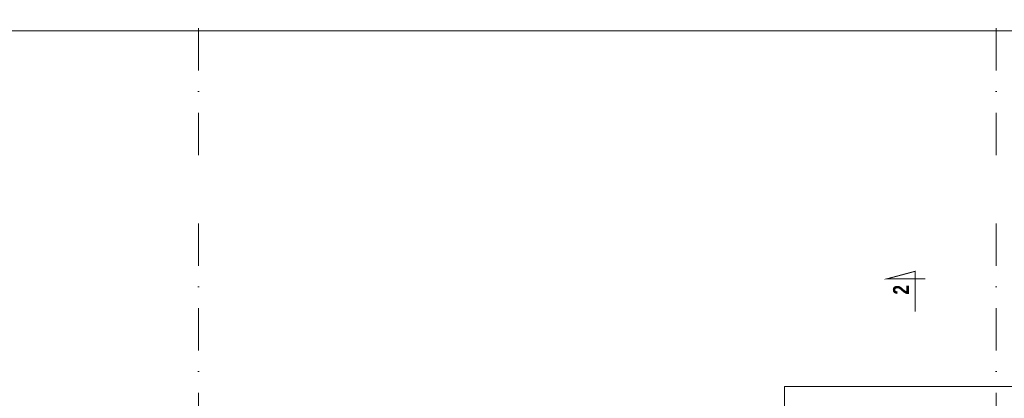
# Model space of a CAD drawing. Header units: millimetres. Extents: x -82287 to 177822, y -399756 to 0.
# Tile 125 of 228: x 48711 to 50192, y -193782 to -193213. Entities that reach past the tile are written whole.
import ezdxf
from ezdxf.enums import TextEntityAlignment as Align

# ---------------------------------------------------------------- set-up
doc = ezdxf.new("R2010")
doc.units = ezdxf.units.MM
doc.header["$MEASUREMENT"] = 0
doc.linetypes.add('SUŁOSZOWA - PB 21 03$0$DASHDOT', pattern=[25.4, 12.7, -6.35, 0, -6.35])
doc.layers.add('FL_XREF', color=252, linetype='Continuous')
for name, color, linetype, lineweight in [('SUŁOSZOWA - PB 21 03$0$!! 0_ Istn-sciany', 251, 'Continuous', 0), ('SUŁOSZOWA - PB 21 03$0$!! 0_ Opis', 251, 'Continuous', 0), ('SUŁOSZOWA - PB 21 03$0$!! 0_Opis_pom', 251, 'Continuous', 0), ('SUŁOSZOWA - PB 21 03$0$!! 0_Osie', 251, 'SUŁOSZOWA - PB 21 03$0$DASHDOT', 0), ('SUŁOSZOWA - PB 21 03$0$!! 1_OPIS POM NOWE', 251, 'Continuous', 0), ('SUŁOSZOWA - PB 21 03$0$0-osie-liniA', 251, 'SUŁOSZOWA - PB 21 03$0$DASHDOT', 0)]:
    doc.layers.add(name, color=color, linetype=linetype, lineweight=lineweight)
doc.layers.add('SUŁOSZOWA - PB 21 03$0$!! 0_ramki', color=251, linetype='Continuous', lineweight=0, plot=False)
doc.styles.add('SUŁOSZOWA - PB 21 03$0$ARIAL', font='tahoma.ttf')
doc.styles.add('SUŁOSZOWA - PB 21 03$0$STYLE7', font='ARIALNB.TTF')

# ---------------------------------------------------------------- blocks, each defined once
blk = doc.blocks.new('SUŁOSZOWA - PB 21 03$0$BLOK OSI')
at = {"layer": 'SUŁOSZOWA - PB 21 03$0$0-osie-liniA', "ltscale": 5}
for points in [[(48917.7, -193635.5), (48917.7, -195994)], [(50117.2, -193635.5), (50117.2, -195994)]]:
    blk.add_lwpolyline(points, dxfattribs=at)
blk = doc.blocks.new('SUŁOSZOWA - PB 21 03$0$BLOK OSIE A-B PN')
at = {"layer": 'SUŁOSZOWA - PB 21 03$0$0-osie-liniA', "ltscale": 5}
for points in [[(48917.7, -182063), (48917.7, -184306.7)], [(50117.2, -182063), (50117.2, -184306.7)]]:
    blk.add_lwpolyline(points, dxfattribs=at)
blk = doc.blocks.new('SUŁOSZOWA - PB 21 03')
at = {"layer": 'SUŁOSZOWA - PB 21 03$0$!! 0_ Istn-sciany'}
blk.add_lwpolyline([(50148.71142, -194313.5883), (50148.71142, -193817.41105), (49798.71142, -193817.41105), (49798.71142, -194078.5883)], dxfattribs=at)
at = {"layer": 'SUŁOSZOWA - PB 21 03$0$!! 0_ Opis', "color": 2, "const_width": 1.44}
blk.add_lwpolyline([(49995.34114, -193704.98989), (49995.34114, -193644.16429), (49953.2765, -193655.43547), (50010.54754, -193655.43547)], dxfattribs=at)
blk.add_lwpolyline([(49995.34114, -193704.98989), (49995.34114, -193644.16429), (49953.2765, -193655.43547), (50010.54754, -193655.43547)], dxfattribs=at)
at = {"layer": 'SUŁOSZOWA - PB 21 03$0$!! 0_ramki'}
blk.add_lwpolyline([(48565.42916, -193282.57641), (52765.42916, -193282.57641), (52765.42916, -196252.57641), (48565.42916, -196252.57641)], close=True, dxfattribs=at)
blk.add_blockref('SUŁOSZOWA - PB 21 03$0$BLOK OSIE A-B PN', (0, -9182.23287))
at = {"layer": 'SUŁOSZOWA - PB 21 03$0$!! 0_Osie'}
blk.add_blockref('SUŁOSZOWA - PB 21 03$0$BLOK OSI', (0, 63), dxfattribs=at)
at = {"layer": 'SUŁOSZOWA - PB 21 03$0$!! 0_ Opis', "color": 9, "style": 'SUŁOSZOWA - PB 21 03$0$STYLE7', "text_generation_flag": 6, "width": 0.95}
blk.add_text('2', height=24, rotation=270.00000016, dxfattribs=at).set_placement((49985.95727, -193679.33427))
at = {"layer": 'SUŁOSZOWA - PB 21 03$0$!! 0_Opis_pom', "ltscale": 0.7, "style": 'SUŁOSZOWA - PB 21 03$0$ARIAL'}
for tag, p in [('B0,19', (52679.2094, -194257.55204)), ('B2,14', (73874.0461, -194402.0887)), ('B2,12', (73342.49259, -194413.89249)), ('B1,21', (60405.50261, -194427.18207)), ('B2,11', (73069.01144, -194438.89383)), ('B2,16', (75195.07765, -194441.83446)), ('B0,15', (51514.15008, -194461.8073)), ('A1,1', (58808.06672, -194460.94161)), ('A1,16', (59129.54925, -194448.08429)), ('B1/17', (59524.53699, -194450.37428)), ('B1,19', (59914.81903, -194448.15658)), ('1,22', (60947.33929, -194456.1144)), ('1,23', (61575.22173, -194450.37428)), ('B1,18', (59715.51745, -194473.87108)), ('B2,17', (75506.7465, -194471.3759)), ('B2,19.1', (76701.67035, -194466.03695)), ('B3,7', (87459.81312, -194465.07097)), ('B3,3', (88235.73906, -194465.79732)), ('B0,18', (52071.43815, -194478.40179)), ('B1,20', (60198.53687, -194490.17374)), ('B2,10', (72728.63362, -194489.37283)), ('B2,15', (74566.38885, -194487.81114)), ('B3,6', (86826.65132, -194483.15512)), ('B3,8', (90006.66539, -194478.47972)), ('A0,6', (49094.40602, -194505.72387)), ('A2,5', (72452.45009, -194505.90583)), ('B2,13', (73649.91716, -194500.01242)), ('A0,4', (49692.81919, -194517.93289)), ('B0,22', (54187.56644, -194519.04308)), ('A1,6', (58565.96262, -194514.50753)), ('B1,1', (61908.24378, -194515.48656)), ('A0,5', (49399.71914, -194533.19455)), ('A0,3', (49906.53818, -194524.03766)), ('B0,20', (53125.45224, -194527.8835)), ('B0,21', (53847.26622, -194535.08002)), ('B1,3', (62229.35503, -194604.49851)), ('B2,18', (75922.43604, -194612.23635)), ('B2,19', (77152.69039, -194617.53776)), ('A3,4', (85509.27934, -194642.47136)), ('B0,24B', (54824.42896, -194684.26784)), ('B1,4', (63476.45184, -194691.11207)), ('B0,13', (50367.63944, -194706.5583)), ('B0,16', (51457.40872, -194704.43091)), ('B0,17', (51897.58569, -194706.77195)), ('A2,4', (71695.75649, -194707.44268)), ('A1,5', (58149.22649, -194724.80163)), ('B0,23', (54542.05776, -194742.93939)), ('A2.1', (72371.45884, -194731.56251)), ('A1,2', (58744.42262, -194746.622)), ('B1,2D', (60756.29674, -194750.92727)), ('A1,15', (59129.54925, -194780.73348)), ('A3.1', (86079.08704, -194786.62422)), ('B0,14', (50962.60809, -194789.06568)), ('B1,4', (63483.03852, -194791.04365)), ('A0,2', (49295.91259, -194810.95246)), ('B0,7', (52851.95551, -194845.56115)), ('B1,2B', (62374.83512, -194841.86715)), ('B2.7', (74548.27897, -194836.12781)), ('B3,2', (89035.72921, -194837.99287)), ('B1,2A', (61803.35407, -194869.27513)), ('B0,8', (51561.38742, -194890.27848)), ('A1,3', (58810.05243, -195008.83917)), ('A3.2', (86016.50296, -195004.88875)), ('A0,1', (49914.27925, -195025.82804)), ('A0,10', (49695.87246, -195042.9259)), ('B0,17', (51225.06492, -195049.74007)), ('B0,6', (52110.41055, -195069.39267)), ('B2.2', (74976.1855, -195068.47988)), ('A0,7', (49042.50308, -195082.6056)), ('B1,8', (61403.63433, -195071.25189)), ('A2.2', (72371.45884, -195070.78713)), ('B3,11', (88623.94853, -195099.23575)), ('B3,4', (87612.56208, -195132.78192)), ('B3,5', (86839.47632, -195174.05241)), ('B0,12', (50313.60595, -195207.52936)), ('B0,11', (50726.178, -195219.06638)), ('B1,6', (63686.26823, -195231.3997)), ('B3,10', (89778.42161, -195220.68871)), ('B0,24A', (54359.17011, -195245.97867)), ('B0,10', (51476.34179, -195259.44699)), ('A1,4', (58093.66276, -195250.96213)), ('B3,9', (90479.74099, -195260.18621)), ('A0,11', (49643.96951, -195271.84772)), ('B0,9', (51798.4912, -195291.17482)), ('B1,14', (59332.54805, -195280.73534)), ('B2,21', (75970.16114, -195290.81005)), ('A0,8', (49042.50308, -195293.21363)), ('B0,3', (52068.59538, -195319.60465)), ('B1,13', (60186.62513, -195314.46953)), ('B1,10', (60892.94126, -195319.45825)), ('B1,5', (63419.22943, -195317.21026)), ('A2.3', (71832.37045, -195318.78232)), ('B2,9', (73175.51251, -195317.21162)), ('B2,4', (74493.5947, -195318.7733)), ('B2,3', (74674.2815, -195319.28036)), ('A3,3', (85569.83931, -195318.78232)), ('B3,1', (88723.65615, -195329.98594)), ('B1,9', (61058.12383, -195344.48743)), ('B2,8', (73894.209, -195338.18956)), ('B2.1', (75304.74121, -195348.36327)), ('B2,20', (77211.021, -195343.82367)), ('B0,2', (52227.2348, -195357.98297)), ('B1,2C', (61827.40698, -195369.02625)), ('B1,7', (62134.52151, -195372.05069)), ('B0,1', (53061.17304, -195403.85659)), ('A0,9', (49001.50444, -195413.15723)), ('A0,12', (49689.76592, -195485.50737)), ('B0,4', (52224.78303, -195500.96352)), ('B1,11', (61050.00078, -195512.89565)), ('B2,5', (74686.48999, -195507.24036)), ('B0,5', (52066.14362, -195556.83806)), ('B1,12', (60864.00751, -195544.00738)), ('B2,6', (74499.29165, -195549.55175)), ('C2,2', (74812.78942, -195865.8959)), ('C1,3', (61091.58871, -195973.27844)), ('C0,2A', (52278.30875, -196050.48297)), ('C0,1', (52808.36775, -196132.34208)), ('C1,2', (61690.27405, -196439.72387)), ('C1,1', (62060.59754, -196465.28533)), ('C3,1', (88979.71614, -196545.67785)), ('C0,2B', (53028.88223, -196668.8019)), ('C1,4', (61008.68123, -196686.32122)), ('C2,1', (75334.65984, -196786.2197)), ('C2,3', (74834.65119, -196933.26657)), ('C1,5', (61062.7252, -196991.42453)), ('C1,10', (62127.38542, -196998.81344)), ('C1,9', (62147.33751, -197289.53424)), ('C1,6', (61131.41824, -197329.69535)), ('C0,3', (52181.98562, -197341.92176)), ('D1,1', (73931.12245, -197584.03121)), ('C0,4', (52345.96562, -197596.60561)), ('D0,18', (60296.49264, -197617.95269)), ('C2,4', (75243.70451, -197663.89)), ('D0,7', (59141.53804, -197722.84718)), ('D0,17', (60701.16801, -197741.44864)), ('C1,7', (61222.2575, -197737.18052)), ('D1,4', (73157.19908, -197744.29721)), ('D0,3', (59562.25866, -197751.14316)), ('D1,6', (72757.78643, -197751.22612)), ('D0,6', (58741.71849, -197802.61699)), ('D0,10', (58357.73602, -197820.93991)), ('D,09', (59195.67196, -197881.51243)), ('C0,5', (52269.72696, -197902.4362)), ('C0,6', (52872.93793, -197917.07354)), ('D0,2', (59943.06082, -197917.06725)), ('D1,3', (73475.28953, -197924.29875)), ('D0,16', (60721.3534, -197935.2949)), ('D0,8', (59058.9008, -197963.64925)), ('D0,5', (59448.52586, -197969.8061)), ('D1,5', (73291.61607, -197999.29956)), ('C2,5', (74555.08284, -197988.7886)), ('D0,4', (59655.02693, -198042.2589)), ('D0,15', (60692.12223, -198127.4643)), ('D0,1', (59931.33074, -198173.12806)), ('D1,2', (73578.07819, -198172.30068)), ('D0,11', (58161.27105, -198211.45823)), ('D0,12', (58250.99458, -198537.17631)), ('D0,13', (58250.99458, -198764.99605)), ('D0,14', (59130.08589, -198795.3373)), ('D1,7', (71854.87376, -198786.88467)), ('D1,8', (71715.35366, -199212.44512))]:
    blk.add_attdef(tag, text='', height=11.968, dxfattribs=at).set_placement(p, align=Align.MIDDLE_CENTER)
at = {"layer": 'SUŁOSZOWA - PB 21 03$0$!! 1_OPIS POM NOWE', "style": 'SUŁOSZOWA - PB 21 03$0$ARIAL'}
for tag, p in [('C1.7A', (61271.6179, -197538.30303)), ('C2.5B', (74970.66097, -197546.70728)), ('C2,5C', (74903.71123, -197659.13664)), ('C2.4', (75374.07862, -197726.11453)), ('D1,2B', (74322.25834, -197791.43247)), ('C1.7C', (61260.26049, -197811.38428)), ('C1.8B', (61588.27341, -197817.62151)), ('C1.8A', (61884.42005, -197818.94854)), ('C1.7B', (61322.12354, -197933.89849)), ('C2,5A', (74943.41937, -197993.49482)), ('E1.2', (62164.78326, -198139.98688)), ('E1.5E', (62692.10372, -198153.27854)), ('D1,2C', (73419.9359, -198156.57844)), ('E2.9', (75361.45041, -198161.88904)), ('E2.7', (76022.45692, -198162.26272)), ('E3.1', (88990.58975, -198158.87886)), ('D1,2A', (74280.17915, -198172.30068)), ('E1.1', (61330.46191, -198191.9806)), ('E1.5D', (62993.60773, -198185.416)), ('E1.5C', (63016.9343, -198246.3437)), ('E1.5B', (63264.15117, -198307.8661)), ('E3.2', (88781.41347, -198385.24275)), ('E1.6', (61022.6264, -198421.00827)), ('E2.2', (74782.75417, -198427.85813)), ('E2.8', (75757.29014, -198437.09188)), ('E2.6', (76531.8031, -198444.40756)), ('E1.5A', (63049.47589, -198456.39852)), ('E3.4', (89392.22607, -198450.03942)), ('E1.5F', (62736.15118, -198589.14592)), ('E1.5G', (62892.39981, -198586.12622)), ('E1,4', (61888.25021, -198652.6996)), ('E2.1', (75803.99631, -198697.05773)), ('E1.5L', (63297.7633, -198733.65678)), ('E1.3', (61058.5992, -198806.28147)), ('E1.5H', (62893.53005, -198830.01758)), ('E2,3', (74778.52304, -198843.9541)), ('E3.3', (89150.95684, -198867.32581)), ('E1.5K', (63266.15427, -198904.67789)), ('E1.5I', (62723.74907, -199005.87002)), ('E2.4', (75135.87669, -199083.20857)), ('E2.5', (76615.04061, -199164.91143)), ('E1.5J', (63204.25187, -199215.697))]:
    blk.add_attdef(tag, text='', height=11.968, dxfattribs=at).set_placement(p, align=Align.MIDDLE_CENTER)

msp = doc.modelspace()

# ---------------------------------------------------------------- block references
at = {"layer": 'FL_XREF'}
msp.add_blockref('SUŁOSZOWA - PB 21 03', (62.3, 52.9), dxfattribs=at)

doc.saveas('drawing.dxf')
